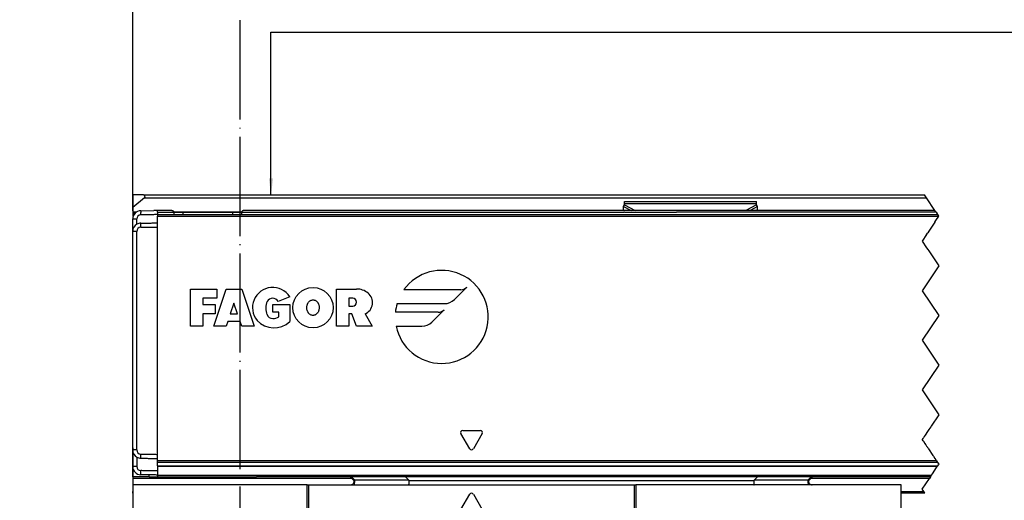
# Model space of a CAD drawing. Header units: millimetres. Extents: x -418 to 1850, y -684 to 1025.
# Tile 4 of 59: x -317 to -197, y 23 to 82. Entities that reach past the tile are written whole.
import ezdxf

# ---------------------------------------------------------------- set-up
doc = ezdxf.new("R2010")
doc.units = ezdxf.units.MM
doc.linetypes.add('DOT_CENTER', pattern=[14, 12, -1, 0, -1])
doc.layers.add('1', color=7, linetype='Continuous')
doc.styles.add('CONVERTER_12', font='txt.shx', dxfattribs={"width": 0.9})
doc.dimstyles.new('ME10_DIM_24', dxfattribs={"dimtxt": 2, "dimasz": 2, "dimexe": 1, "dimexo": 1, "dimgap": 1, "dimtad": 1, "dimdsep": 46, "dimtxsty": 'CONVERTER_12', "dimsah": 1, "dimcen": 0.09, "dimclrd": 2, "dimclre": 2, "dimclrt": 2, "dimadec": 0, "dimazin": 0, "dimtfac": 1, "dimtdec": 4, "dimtix": 1, "dimtmove": 0, "dimatfit": 3, "dimfxl": 1, "dimtolj": 1, "dimtzin": 0, "dimarcsym": 0})
doc.dimstyles.new('ME10_DIM_29', dxfattribs={"dimtxt": 2, "dimasz": 2, "dimexe": 1, "dimexo": 1, "dimgap": 1, "dimtad": 1, "dimdsep": 46, "dimtxsty": 'CONVERTER_12', "dimsah": 1, "dimcen": 0.09, "dimclrd": 2, "dimclre": 2, "dimclrt": 2, "dimadec": 0, "dimazin": 0, "dimtol": 1, "dimtp": 0.4, "dimtm": 0.4, "dimtfac": 0.75, "dimtdec": 0, "dimtix": 1, "dimtmove": 0, "dimatfit": 3, "dimfxl": 1, "dimtolj": 1, "dimtzin": 0, "dimarcsym": 0})
doc.dimstyles.get("Standard").update_dxf_attribs({"dimtxt": 0.18, "dimasz": 0.18, "dimexe": 0.18, "dimexo": 0.0625, "dimgap": 0.09, "dimtad": 0, "dimtih": 1, "dimtoh": 1, "dimdec": 4, "dimzin": 0, "dimdsep": 46, "dimtxsty": 'Standard', "dimcen": 0.09, "dimadec": 0, "dimazin": 0, "dimtfac": 1, "dimtdec": 4, "dimtofl": 0, "dimtmove": 0, "dimatfit": 3, "dimfxl": 1, "dimtolj": 1, "dimtzin": 0, "dimarcsym": 0})

# ---------------------------------------------------------------- blocks, each defined once
blk = doc.blocks.new('B-B__16', base_point=(-290.14, 4.2))
at = {"layer": '1', "color": 2, "linetype": 'DOT_CENTER'}
blk.add_line((-289.89, -29.24), (-289.89, 102.45), dxfattribs=at)
blk = doc.blocks.new('CABEZA_RANURADA_REGLA_SV2__18', base_point=(-302.89, 4.15))
at = {"color": 7, "linetype": 'Continuous'}
for p, q in [((-276.58, 26.25), (-276.1, 25.76)), ((-269.89, 26.25), (-269.49, 25.84)), ((-227.7, 25.84), (-227.3, 26.25)), ((-221.11, 25.76), (-220.62, 26.25)), ((-281.76, 25.25), (-302.89, 25.25)), ((-302.89, 25.25), (-302.89, 24.45)), ((-281.76, 4.45), (-281.76, 25.25)), ((-281.76, 25.25), (-281.59, 25.25)), ((-281.59, 4.15), (-281.59, 25.25)), ((-281.59, 25.25), (-276.52, 25.25)), ((-276.52, 25.25), (-276.11, 25.25)), ((-276.11, 25.25), (-269.49, 25.25)), ((-269.49, 25.25), (-242.19, 25.25)), ((-242.19, 25.25), (-242.19, 4.15)), ((-242.19, 25.25), (-242.02, 25.25)), ((-242.02, 25.25), (-242.02, 4.45)), ((-227.7, 25.25), (-242.02, 25.25)), ((-221.1, 25.25), (-227.7, 25.25)), ((-220.68, 25.25), (-221.1, 25.25)), ((-209.89, 25.25), (-220.68, 25.25)), ((-209.89, 4.45), (-209.89, 25.25)), ((-302.89, 24.25), (-302.89, 24.45)), ((-302.89, 24.25), (-302.89, 4.45)), ((-263.17, 22.28), (-262.11, 24.13)), ((-261.67, 24.13), (-260.61, 22.28)), ((-262.96, 21.9), (-260.82, 21.9)), ((-295.84, 16.25), (-293.73, 19.9)), ((-293.73, 19.9), (-286.05, 19.9)), ((-286.05, 19.9), (-283.94, 16.25)), ((-239.84, 16.25), (-237.73, 19.9)), ((-237.73, 19.9), (-230.05, 19.9)), ((-230.05, 19.9), (-228.19, 16.68)), ((-291.89, 18.55), (-287.89, 18.55)), ((-235.89, 18.55), (-231.89, 18.55)), ((-228.19, 15.83), (-228.19, 16.68)), ((-293.73, 12.6), (-295.84, 16.25)), ((-283.94, 16.25), (-286.05, 12.6)), ((-237.73, 12.6), (-239.84, 16.25)), ((-228.19, 15.83), (-230.05, 12.6)), ((-287.89, 13.95), (-291.89, 13.95)), ((-231.89, 13.95), (-235.89, 13.95)), ((-286.05, 12.6), (-293.73, 12.6)), ((-230.05, 12.6), (-237.73, 12.6)), ((-302.89, 4.15), (-302.89, 4.45)), ((-302.89, 4.45), (-281.76, 4.45)), ((-302.89, 4.15), (-281.59, 4.15)), ((-281.76, 4.45), (-281.59, 4.15)), ((-281.59, 4.15), (-242.19, 4.15)), ((-242.19, 4.15), (-242.02, 4.45)), ((-209.89, 4.15), (-242.19, 4.15)), ((-209.89, 4.45), (-242.02, 4.45)), ((-209.89, 4.45), (-209.89, 4.15))]:
    blk.add_line(p, q, dxfattribs=at)
at = {"color": 3, "linetype": 'Continuous'}
for p, q in [((-276.42, 26.25), (-276.02, 25.84)), ((-221.19, 25.84), (-220.78, 26.25)), ((-269.49, 25.84), (-276.02, 25.84)), ((-227.75, 25.75), (-269.44, 25.75)), ((-221.19, 25.84), (-227.7, 25.84)), ((-221.11, 25.76), (-221.19, 25.84)), ((-296.7, 16.25), (-294.16, 20.65)), ((-285.62, 20.65), (-294.16, 20.65)), ((-285.62, 20.65), (-283.08, 16.25)), ((-240.7, 16.25), (-238.16, 20.65)), ((-229.62, 20.65), (-238.16, 20.65)), ((-229.62, 20.65), (-227.44, 16.88)), ((-227.44, 15.62), (-227.44, 16.88)), ((-294.16, 11.85), (-296.7, 16.25)), ((-283.08, 16.25), (-285.62, 11.85)), ((-238.16, 11.85), (-240.7, 16.25)), ((-227.44, 15.62), (-229.62, 11.85)), ((-294.16, 11.85), (-285.62, 11.85)), ((-238.16, 11.85), (-229.62, 11.85))]:
    blk.add_line(p, q, dxfattribs=at)
at = {"color": 7, "linetype": 'Continuous'}
for centre, radius, start, end in [((-269.57, 25.74), 0.131, 3.7675, 48.9854), ((-227.62, 25.74), 0.13, 131.0124, 176.2306), ((-261.89, 24), 0.25, 30, 150), ((-262.96, 22.15), 0.25, 150, 270.0299), ((-260.82, 22.15), 0.25, 270, 30), ((-291.89, 16.25), 2.3, 90, 270), ((-287.89, 16.25), 2.3, 270, 90), ((-235.89, 16.25), 2.3, 90, 270), ((-231.89, 16.25), 2.3, 270, 90)]:
    blk.add_arc(centre, radius, start, end, dxfattribs=at)
for points, knots in [([(-276.52, 25.25), (-276.5, 25.26), (-276.43, 25.27), (-276.32, 25.32), (-276.2, 25.42), (-276.12, 25.54), (-276.08, 25.65), (-276.08, 25.73), (-276.09, 25.75), (-276.1, 25.76)], [0, 0, 0, 0, 0.0799501, 0.2081288, 0.3719827, 0.5223503, 0.6581872, 0.7092592, 0.7463686, 0.7463686, 0.7463686, 0.7463686]), ([(-221.11, 25.76), (-221.12, 25.74), (-221.14, 25.69), (-221.11, 25.6), (-221.06, 25.5), (-220.99, 25.4), (-220.89, 25.32), (-220.77, 25.27), (-220.71, 25.26), (-220.68, 25.25)], [0, 0, 0, 0, 0.0629448, 0.1762854, 0.2663264, 0.380793, 0.5395811, 0.6653882, 0.745842, 0.745842, 0.745842, 0.745842]), ([(-293.73, 19.9), (-293.75, 19.94), (-293.79, 20), (-293.85, 20.11), (-293.92, 20.23), (-293.99, 20.36), (-294.07, 20.5), (-294.13, 20.6), (-294.16, 20.65)], [0, 0, 0, 0, 0.1174017, 0.2348035, 0.3762485, 0.5111944, 0.688299, 0.8660254, 0.8660254, 0.8660254, 0.8660254]), ([(-286.05, 19.9), (-286.03, 19.94), (-285.99, 20), (-285.93, 20.11), (-285.86, 20.23), (-285.79, 20.36), (-285.71, 20.5), (-285.65, 20.6), (-285.62, 20.65)], [0, 0, 0, 0, 0.1174017, 0.2348035, 0.3762485, 0.5111944, 0.688299, 0.8660254, 0.8660254, 0.8660254, 0.8660254]), ([(-237.73, 19.9), (-237.75, 19.94), (-237.79, 20), (-237.85, 20.11), (-237.92, 20.23), (-237.99, 20.36), (-238.07, 20.5), (-238.13, 20.6), (-238.16, 20.65)], [0, 0, 0, 0, 0.1174017, 0.2348035, 0.3762485, 0.5111944, 0.688299, 0.8660254, 0.8660254, 0.8660254, 0.8660254]), ([(-230.05, 19.9), (-230.03, 19.94), (-229.99, 20), (-229.93, 20.11), (-229.86, 20.23), (-229.79, 20.36), (-229.71, 20.5), (-229.65, 20.6), (-229.62, 20.65)], [0, 0, 0, 0, 0.1174017, 0.2348035, 0.3762485, 0.5111944, 0.688299, 0.8660254, 0.8660254, 0.8660254, 0.8660254]), ([(-228.19, 16.68), (-228.15, 16.69), (-228.08, 16.71), (-227.97, 16.74), (-227.85, 16.77), (-227.72, 16.81), (-227.58, 16.84), (-227.49, 16.87), (-227.44, 16.88)], [0, 0, 0, 0, 0.1116714, 0.2233428, 0.3601608, 0.474332, 0.6284798, 0.7764571, 0.7764571, 0.7764571, 0.7764571]), ([(-295.84, 16.25), (-295.88, 16.25), (-295.95, 16.25), (-296.08, 16.25), (-296.21, 16.25), (-296.36, 16.25), (-296.53, 16.25), (-296.64, 16.25), (-296.7, 16.25)], [0, 0, 0, 0, 0.1174017, 0.2348035, 0.3762485, 0.5111944, 0.688299, 0.8660254, 0.8660254, 0.8660254, 0.8660254]), ([(-283.94, 16.25), (-283.9, 16.25), (-283.83, 16.25), (-283.7, 16.25), (-283.57, 16.25), (-283.42, 16.25), (-283.25, 16.25), (-283.14, 16.25), (-283.08, 16.25)], [0, 0, 0, 0, 0.1174017, 0.2348035, 0.3762485, 0.5111944, 0.688299, 0.8660254, 0.8660254, 0.8660254, 0.8660254]), ([(-239.84, 16.25), (-239.88, 16.25), (-239.95, 16.25), (-240.08, 16.25), (-240.21, 16.25), (-240.36, 16.25), (-240.53, 16.25), (-240.64, 16.25), (-240.7, 16.25)], [0, 0, 0, 0, 0.1174017, 0.2348035, 0.3762485, 0.5111944, 0.688299, 0.8660254, 0.8660254, 0.8660254, 0.8660254]), ([(-228.19, 15.83), (-228.15, 15.82), (-228.08, 15.8), (-227.97, 15.77), (-227.85, 15.73), (-227.72, 15.7), (-227.58, 15.66), (-227.49, 15.64), (-227.44, 15.62)], [0, 0, 0, 0, 0.1116714, 0.2233428, 0.3601608, 0.474332, 0.6284798, 0.7764571, 0.7764571, 0.7764571, 0.7764571]), ([(-293.73, 12.6), (-293.75, 12.57), (-293.79, 12.5), (-293.85, 12.39), (-293.92, 12.28), (-293.99, 12.15), (-294.07, 12.01), (-294.13, 11.9), (-294.16, 11.85)], [0, 0, 0, 0, 0.1174017, 0.2348035, 0.3762485, 0.5111944, 0.688299, 0.8660254, 0.8660254, 0.8660254, 0.8660254]), ([(-286.05, 12.6), (-286.03, 12.57), (-285.99, 12.5), (-285.93, 12.39), (-285.86, 12.28), (-285.79, 12.15), (-285.71, 12.01), (-285.65, 11.9), (-285.62, 11.85)], [0, 0, 0, 0, 0.1174017, 0.2348035, 0.3762485, 0.5111944, 0.688299, 0.8660254, 0.8660254, 0.8660254, 0.8660254]), ([(-237.73, 12.6), (-237.75, 12.57), (-237.79, 12.5), (-237.85, 12.39), (-237.92, 12.28), (-237.99, 12.15), (-238.07, 12.01), (-238.13, 11.9), (-238.16, 11.85)], [0, 0, 0, 0, 0.1174017, 0.2348035, 0.3762485, 0.5111944, 0.688299, 0.8660254, 0.8660254, 0.8660254, 0.8660254]), ([(-230.05, 12.6), (-230.03, 12.57), (-229.99, 12.5), (-229.93, 12.39), (-229.86, 12.28), (-229.79, 12.15), (-229.71, 12.01), (-229.65, 11.9), (-229.62, 11.85)], [0, 0, 0, 0, 0.1174017, 0.2348035, 0.3762485, 0.5111944, 0.688299, 0.8660254, 0.8660254, 0.8660254, 0.8660254])]:
    blk.add_open_spline(points, degree=3, knots=knots, dxfattribs=at)
at = {"color": 3, "linetype": 'Continuous'}
for points, knots in [([(-276.11, 25.25), (-276.09, 25.27), (-276.04, 25.35), (-276.03, 25.53), (-276.02, 25.67), (-276.02, 25.75)], [0, 0, 0, 0, 0.0824126, 0.2648018, 0.5173879, 0.5173879, 0.5173879, 0.5173879]), ([(-276.1, 25.76), (-276.1, 25.76), (-276.09, 25.77), (-276.07, 25.79), (-276.05, 25.81), (-276.03, 25.83), (-276.02, 25.84)], [0, 0, 0, 0, 0.0039025, 0.0312198, 0.0674544, 0.1118631, 0.1118631, 0.1118631, 0.1118631]), ([(-276.02, 25.75), (-276.02, 25.77), (-276.02, 25.8), (-276.02, 25.83), (-276.02, 25.84)], [0, 0, 0, 0, 0.04513531, 0.08991447, 0.08991447, 0.08991447, 0.08991447]), ([(-269.49, 25.25), (-269.48, 25.26), (-269.47, 25.28), (-269.46, 25.33), (-269.45, 25.43), (-269.44, 25.57), (-269.44, 25.69), (-269.44, 25.75)], [0, 0, 0, 0, 0.0224627, 0.0749192, 0.1523006, 0.3170744, 0.5058411, 0.5058411, 0.5058411, 0.5058411]), ([(-227.75, 25.75), (-227.75, 25.69), (-227.75, 25.57), (-227.74, 25.44), (-227.73, 25.36), (-227.72, 25.32), (-227.72, 25.28), (-227.71, 25.26), (-227.7, 25.25)], [0, 0, 0, 0, 0.1884254, 0.3535408, 0.3863459, 0.4361665, 0.4822816, 0.5057717, 0.5057717, 0.5057717, 0.5057717]), ([(-221.19, 25.84), (-221.19, 25.83), (-221.19, 25.8), (-221.19, 25.77), (-221.19, 25.75)], [0, 0, 0, 0, 0.0445447, 0.08944002, 0.08944002, 0.08944002, 0.08944002]), ([(-221.19, 25.75), (-221.18, 25.67), (-221.18, 25.53), (-221.17, 25.35), (-221.11, 25.27), (-221.1, 25.25)], [0, 0, 0, 0, 0.2525828, 0.4349399, 0.5172123, 0.5172123, 0.5172123, 0.5172123])]:
    blk.add_open_spline(points, degree=3, knots=knots, dxfattribs=at)
at = {"layer": '1', "color": 2, "linetype": 'DOT_CENTER'}
for p, q in [((-289.89, 21.9), (-289.89, 14.25)), ((-291.89, 12.95), (-291.89, 19.55)), ((-287.89, 12.95), (-287.89, 19.55)), ((-235.89, 12.95), (-235.89, 19.55)), ((-233.89, 12.6), (-233.89, 19.9)), ((-231.89, 12.95), (-231.89, 19.55)), ((-295.19, 16.25), (-284.59, 16.25)), ((-239.19, 16.25), (-228.59, 16.25))]:
    blk.add_line(p, q, dxfattribs=at)
blk = doc.blocks.new('SOPORTE_SV2__19', base_point=(-302.89, 24.25))
at = {"color": 7, "linetype": 'Continuous'}
for p, q in [((-302.89, 60.35), (-302.89, 58.8)), ((-301.59, 60.35), (-302.89, 60.35)), ((-301.46, 59.99), (-302.89, 58.8)), ((-301.59, 60.35), (-207.08, 60.35)), ((-302.89, 58.8), (-302.89, 58.29)), ((-243.5, 58.92), (-243.39, 59.13)), ((-243.49, 58.45), (-243.5, 58.92)), ((-243.39, 59.3), (-243.39, 59.52)), ((-243.39, 59.52), (-227.39, 59.52)), ((-243.39, 59.13), (-243.39, 59.3)), ((-227.39, 59.3), (-227.39, 59.52)), ((-227.39, 59.13), (-227.39, 59.3)), ((-227.28, 58.92), (-227.39, 59.13)), ((-227.29, 58.45), (-227.28, 58.92)), ((-302.89, 58.29), (-302.89, 58.25)), ((-302.89, 58.25), (-302.89, 58.05)), ((-302.89, 58.25), (-302.45, 58.25)), ((-302.89, 58.05), (-302.89, 57.75)), ((-302.89, 57.75), (-302.83, 57.75)), ((-297.86, 58.25), (-296.83, 58.25)), ((-296.83, 58.25), (-296.79, 58.25)), ((-296.79, 58.25), (-290.79, 58.25)), ((-290.79, 58.25), (-289.72, 58.25)), ((-302.89, 53.55), (-302.89, 53.75)), ((-302.89, 30.95), (-302.89, 53.55)), ((-302.89, 29.49), (-302.89, 30.75)), ((-302.89, 27.49), (-302.89, 29.49)), ((-302.89, 26.25), (-302.89, 27.49)), ((-302.89, 26.25), (-302.89, 26.05)), ((-300.89, 26.25), (-302.89, 26.25)), ((-300.89, 26.25), (-300.89, 26.47)), ((-300.89, 26.25), (-299.89, 26.25)), ((-299.89, 26.25), (-287.89, 26.25)), ((-206.35, 26.25), (-287.89, 26.25)), ((-302.89, 26.05), (-302.89, 25.25)), ((-302.89, 25.25), (-302.89, 24.45)), ((-302.89, 24.25), (-302.89, 24.45)), ((-207.02, 24.25), (-209.89, 24.25))]:
    blk.add_line(p, q, dxfattribs=at)
at = {"color": 3, "linetype": 'Continuous'}
for p, q in [((-301.46, 59.99), (-206.85, 59.99)), ((-243.5, 58.92), (-242.59, 58.45)), ((-243.39, 59.3), (-227.39, 59.3)), ((-243.39, 59.13), (-242.08, 58.45)), ((-227.39, 59.13), (-228.7, 58.45)), ((-227.28, 58.92), (-228.19, 58.45)), ((-302.89, 58.29), (-302.37, 58.29)), ((-302.67, 58.05), (-302.89, 58.05)), ((-299.89, 58.25), (-298.79, 58.25)), ((-298.79, 58.25), (-297.86, 58.25)), ((-297.87, 58.29), (-289.71, 58.29)), ((-289.72, 58.25), (-288.79, 58.25)), ((-288.79, 58.25), (-243.48, 58.25)), ((-243.36, 58.25), (-243.48, 58.25)), ((-243.36, 58.25), (-237.08, 58.25)), ((-276.38, 26.05), (-302.89, 26.05)), ((-206.49, 26.05), (-220.82, 26.05)), ((-209.89, 24.45), (-207.15, 24.45))]:
    blk.add_line(p, q, dxfattribs=at)
at = {"color": 2, "linetype": 'DOT_CENTER'}
for p, q in [((-206.85, 59.99), (-207.08, 60.35)), ((-205.82, 58.45), (-206.85, 59.99)), ((-205.72, 58.29), (-205.82, 58.45)), ((-205.69, 57.25), (-205.35, 57.75)), ((-205.68, 58.25), (-205.55, 58.05)), ((-205.82, 57.05), (-206.55, 55.95)), ((-206.82, 55.55), (-207.35, 54.75)), ((-206.82, 55.55), (-206.69, 55.75)), ((-206.55, 55.95), (-206.69, 55.75)), ((-207.35, 54.75), (-206.82, 53.95)), ((-206.68, 53.75), (-206.55, 53.55)), ((-206.55, 53.55), (-205.35, 51.75)), ((-205.35, 51.75), (-207.35, 48.75)), ((-207.35, 48.75), (-205.35, 45.75)), ((-205.35, 45.75), (-207.35, 42.75)), ((-207.35, 42.75), (-205.35, 39.75)), ((-205.35, 39.75), (-207.35, 36.75)), ((-207.35, 36.75), (-205.35, 33.75)), ((-205.35, 33.75), (-206.28, 32.36)), ((-206.33, 32.29), (-206.55, 31.96)), ((-206.28, 32.36), (-206.33, 32.29)), ((-207.11, 31.12), (-207.22, 30.95)), ((-207, 31.28), (-207.11, 31.12)), ((-206.71, 31.72), (-207, 31.28)), ((-206.55, 31.96), (-206.71, 31.72)), ((-207.25, 30.59), (-207.35, 30.75)), ((-207.22, 30.55), (-207.25, 30.59)), ((-207.22, 30.55), (-207.2, 30.52)), ((-207.2, 30.52), (-207.18, 30.49)), ((-207.18, 30.49), (-207.14, 30.43)), ((-207.14, 30.43), (-207.07, 30.32)), ((-207.07, 30.32), (-206.92, 30.11)), ((-206.92, 30.11), (-206.82, 29.95)), ((-206.82, 29.95), (-206.73, 29.81)), ((-206.73, 29.81), (-206.7, 29.77)), ((-206.7, 29.77), (-206.68, 29.74)), ((-206.68, 29.74), (-206.65, 29.69)), ((-206.65, 29.69), (-206.61, 29.64)), ((-206.61, 29.64), (-206.07, 28.82)), ((-206.07, 28.82), (-206.01, 28.73)), ((-206.01, 28.73), (-205.83, 28.46)), ((-205.83, 28.46), (-205.72, 28.3)), ((-205.72, 28.3), (-205.65, 28.19)), ((-205.65, 28.19), (-205.62, 28.16)), ((-205.62, 28.16), (-205.5, 27.98)), ((-205.61, 27.36), (-205.5, 27.54)), ((-205.5, 27.98), (-205.49, 27.96)), ((-205.5, 27.54), (-205.48, 27.56)), ((-205.49, 27.96), (-205.35, 27.75)), ((-205.48, 27.56), (-205.4, 27.68)), ((-205.39, 27.69), (-205.4, 27.68)), ((-205.35, 27.75), (-205.39, 27.69)), ((-206.35, 26.25), (-206.49, 26.05)), ((-206.35, 26.25), (-206.28, 26.37)), ((-206.28, 26.37), (-206.22, 26.45)), ((-206.22, 26.45), (-206.12, 26.59)), ((-206.12, 26.59), (-205.61, 27.36)), ((-207.35, 24.75), (-206.49, 26.05)), ((-207.15, 24.45), (-207.35, 24.75)), ((-207.02, 24.25), (-207.15, 24.45))]:
    blk.add_line(p, q, dxfattribs=at)
at = {"color": 7, "linetype": 'Continuous'}
blk.add_arc((-301.59, 60.15), 0.2, 310, 90, dxfattribs=at)
blk = doc.blocks.new('REGLA_SV2-1140__20', base_point=(-302.89, 26.25))
at = {"color": 7, "linetype": 'Continuous'}
for p, q in [((-301.91, 58.42), (-300.31, 58.45)), ((-299.89, 58.25), (-299.89, 58.45)), ((-298.89, 58.45), (-299.89, 58.45)), ((-298.15, 58.45), (-298.89, 58.45)), ((-205.82, 58.45), (-289.43, 58.45)), ((-302.89, 55.92), (-302.89, 57.42)), ((-299.89, 58.25), (-299.89, 57.95)), ((-299.89, 57.95), (-205.49, 57.96)), ((-299.89, 57.95), (-299.89, 57.76)), ((-299.89, 56.95), (-299.89, 57.76)), ((-297.86, 58.25), (-296.83, 58.25)), ((-296.83, 58.25), (-296.79, 58.25)), ((-296.79, 58.25), (-290.79, 58.25)), ((-290.79, 58.25), (-289.72, 58.25)), ((-299.89, 56.45), (-299.89, 56.95)), ((-299.89, 28.95), (-299.89, 56.45)), ((-302.89, 53.75), (-302.89, 55.92)), ((-302.89, 53.55), (-302.89, 53.75)), ((-302.89, 30.95), (-302.89, 53.55)), ((-302.89, 30.75), (-302.89, 30.95)), ((-302.89, 29.49), (-302.89, 30.75)), ((-302.89, 27.49), (-302.89, 29.49)), ((-299.89, 28.45), (-299.89, 28.95)), ((-299.89, 28.16), (-299.89, 28.45)), ((-299.89, 27.98), (-299.89, 28.16)), ((-299.89, 27.56), (-299.89, 27.98)), ((-299.89, 27.56), (-299.89, 27.54)), ((-299.89, 27.54), (-299.89, 26.95)), ((-299.89, 27.54), (-205.5, 27.54)), ((-299.89, 26.95), (-299.89, 26.45)), ((-299.89, 26.45), (-299.89, 26.25)), ((-299.89, 26.25), (-287.89, 26.25)), ((-206.35, 26.25), (-287.89, 26.25))]:
    blk.add_line(p, q, dxfattribs=at)
at = {"color": 3, "linetype": 'Continuous'}
for p, q in [((-301.91, 58.42), (-301.91, 58.22)), ((-302.89, 57.42), (-302.39, 57.42)), ((-301.9, 57.92), (-301.91, 58.22)), ((-299.89, 58.25), (-298.79, 58.25)), ((-299.89, 57.76), (-205.36, 57.76)), ((-298.79, 58.25), (-297.86, 58.25)), ((-296.79, 57.96), (-296.79, 58.25)), ((-290.79, 57.96), (-290.79, 58.25)), ((-289.72, 58.25), (-288.79, 58.25)), ((-288.79, 58.25), (-243.48, 58.25)), ((-243.36, 58.25), (-243.48, 58.25)), ((-243.36, 58.25), (-237.08, 58.25)), ((-232.19, 58.25), (-237.08, 58.25)), ((-205.68, 58.25), (-232.19, 58.25)), ((-301.9, 56.42), (-301.91, 56.92)), ((-302.39, 55.92), (-302.89, 55.92)), ((-295.89, 44.45), (-295.89, 48.95)), ((-295.89, 48.95), (-292.7, 48.95)), ((-293.08, 44.45), (-291.58, 48.95)), ((-292.7, 48.95), (-292.7, 47.83)), ((-291.58, 48.95), (-289.7, 48.95)), ((-289.7, 48.95), (-288.2, 44.45)), ((-278.24, 48.95), (-275.8, 48.95)), ((-278.24, 44.45), (-278.24, 48.95)), ((-263.2, 48.87), (-270.06, 48.87)), ((-263.96, 47.67), (-262.46, 49.17)), ((-292.7, 47.83), (-294.39, 47.83)), ((-294.39, 47.83), (-294.39, 47.08)), ((-283.89, 48.01), (-285.29, 47.45)), ((-276.27, 47.83), (-276.74, 47.83)), ((-276.74, 47.83), (-276.74, 46.89)), ((-294.39, 47.08), (-292.89, 47.08)), ((-292.89, 47.08), (-292.89, 45.95)), ((-290.64, 47.26), (-291.08, 45.95)), ((-290.2, 45.95), (-290.64, 47.26)), ((-285.94, 46.14), (-285.95, 47.08)), ((-285.95, 47.08), (-283.88, 47.08)), ((-283.88, 47.08), (-283.88, 45.01)), ((-276.74, 46.89), (-276.27, 46.89)), ((-270.89, 47.18), (-265.16, 47.18)), ((-294.39, 45.95), (-294.39, 44.45)), ((-292.89, 45.95), (-294.39, 45.95)), ((-291.08, 45.95), (-290.2, 45.95)), ((-285.19, 46.14), (-285.94, 46.14)), ((-285.19, 45.58), (-285.19, 46.14)), ((-276.36, 45.95), (-276.74, 45.95)), ((-276.74, 45.95), (-276.74, 44.45)), ((-275.8, 44.45), (-276.36, 45.95)), ((-274.76, 45.95), (-273.93, 44.45)), ((-265.93, 46.14), (-271.1, 46.14)), ((-266.69, 44.94), (-265.19, 46.44)), ((-294.39, 44.45), (-295.89, 44.45)), ((-291.58, 44.45), (-293.08, 44.45)), ((-291.39, 45.01), (-291.58, 44.45)), ((-289.89, 45.01), (-291.39, 45.01)), ((-289.7, 44.45), (-289.89, 45.01)), ((-288.2, 44.45), (-289.7, 44.45)), ((-276.74, 44.45), (-278.24, 44.45)), ((-273.93, 44.45), (-275.8, 44.45)), ((-271.01, 44.45), (-267.89, 44.45)), ((-262.11, 29.63), (-263.17, 31.48)), ((-262.96, 31.85), (-260.82, 31.85)), ((-260.61, 31.48), (-261.67, 29.63)), ((-302.39, 29.49), (-302.89, 29.49)), ((-301.91, 28.49), (-301.9, 28.99)), ((-302.39, 27.49), (-302.89, 27.49)), ((-205.62, 28.16), (-299.89, 28.16)), ((-205.5, 27.98), (-299.89, 27.98)), ((-299.89, 27.56), (-205.48, 27.56)), ((-301.91, 26.49), (-301.9, 26.99)), ((-299.89, 26.45), (-206.22, 26.45))]:
    blk.add_line(p, q, dxfattribs=at)
at = {"color": 2, "linetype": 'DOT_CENTER'}
for p, q in [((-205.72, 58.29), (-205.82, 58.45)), ((-205.82, 57.05), (-205.69, 57.25)), ((-205.68, 58.25), (-205.72, 58.29)), ((-205.69, 57.25), (-205.35, 57.75)), ((-205.68, 58.25), (-205.55, 58.05)), ((-205.49, 57.96), (-205.55, 58.05)), ((-205.48, 57.95), (-205.49, 57.96)), ((-205.36, 57.76), (-205.48, 57.95)), ((-205.35, 57.75), (-205.36, 57.76)), ((-205.82, 57.05), (-206.55, 55.95)), ((-206.82, 55.55), (-207.35, 54.75)), ((-206.82, 55.55), (-206.69, 55.75)), ((-206.55, 55.95), (-206.69, 55.75)), ((-207.35, 54.75), (-206.82, 53.95)), ((-206.82, 53.95), (-206.68, 53.75)), ((-206.68, 53.75), (-206.55, 53.55)), ((-206.55, 53.55), (-205.35, 51.75)), ((-205.35, 51.75), (-207.35, 48.75)), ((-207.35, 48.75), (-205.35, 45.75)), ((-205.35, 45.75), (-207.35, 42.75)), ((-207.35, 42.75), (-205.35, 39.75)), ((-205.35, 39.75), (-207.35, 36.75)), ((-207.35, 36.75), (-205.35, 33.75)), ((-205.35, 33.75), (-206.28, 32.36)), ((-206.33, 32.29), (-206.55, 31.96)), ((-206.28, 32.36), (-206.33, 32.29)), ((-207.11, 31.12), (-207.22, 30.95)), ((-207, 31.28), (-207.11, 31.12)), ((-206.71, 31.72), (-207, 31.28)), ((-206.55, 31.96), (-206.71, 31.72)), ((-207.27, 30.87), (-207.35, 30.75)), ((-207.25, 30.59), (-207.35, 30.75)), ((-207.25, 30.91), (-207.27, 30.87)), ((-207.22, 30.95), (-207.25, 30.91)), ((-207.22, 30.55), (-207.25, 30.59)), ((-207.22, 30.55), (-207.2, 30.52)), ((-207.2, 30.52), (-207.18, 30.49)), ((-207.18, 30.49), (-207.14, 30.43)), ((-207.14, 30.43), (-207.07, 30.32)), ((-207.07, 30.32), (-206.92, 30.11)), ((-206.92, 30.11), (-206.82, 29.95)), ((-206.82, 29.95), (-206.73, 29.81)), ((-206.73, 29.81), (-206.7, 29.77)), ((-206.7, 29.77), (-206.68, 29.74)), ((-206.68, 29.74), (-206.65, 29.69)), ((-206.65, 29.69), (-206.61, 29.64)), ((-206.61, 29.64), (-206.07, 28.82)), ((-206.07, 28.82), (-206.01, 28.73)), ((-206.01, 28.73), (-205.83, 28.46)), ((-205.83, 28.46), (-205.72, 28.3)), ((-205.72, 28.3), (-205.65, 28.19)), ((-205.65, 28.19), (-205.62, 28.16)), ((-205.62, 28.16), (-205.5, 27.98)), ((-205.61, 27.36), (-205.5, 27.54)), ((-205.5, 27.98), (-205.49, 27.96)), ((-205.5, 27.54), (-205.48, 27.56)), ((-205.49, 27.96), (-205.35, 27.75)), ((-205.48, 27.56), (-205.4, 27.68)), ((-205.39, 27.69), (-205.4, 27.68)), ((-205.35, 27.75), (-205.39, 27.69)), ((-206.35, 26.25), (-206.28, 26.37)), ((-206.28, 26.37), (-206.22, 26.45)), ((-206.22, 26.45), (-206.12, 26.59)), ((-206.12, 26.59), (-205.61, 27.36))]:
    blk.add_line(p, q, dxfattribs=at)
at = {"color": 3, "linetype": 'Continuous'}
blk.add_circle((-281.07, 46.7), 2.44, dxfattribs=at)
at = {"color": 7, "linetype": 'Continuous'}
for centre, radius, start, end in [((-301.89, 57.42), 1, 91, 180), ((-301.89, 57.42), 0.5, 91.6289, 179.9962), ((-301.89, 55.92), 1, 120.005, 180), ((-301.89, 55.92), 1, 91, 120.005), ((-301.89, 55.92), 0.5, 91.6288, 179.9959), ((-301.89, 29.49), 1, 180, 239.995), ((-301.89, 29.49), 0.5, 180.0041, 268.3712), ((-301.89, 29.49), 1, 239.995, 269), ((-301.89, 27.49), 1, 180, 269), ((-301.89, 27.49), 0.5, 180.0039, 268.3708)]:
    blk.add_arc(centre, radius, start, end, dxfattribs=at)
at = {"color": 3, "linetype": 'Continuous'}
for centre, radius, start, end in [((-265.5, 45.58), 5.63, 191.537, 144.197), ((-285.95, 46.7), 2.44, 32.579, 219.5977), ((-275.8, 46.75), 2.2, 50.7613, 90), ((-263.2, 49.91), 1.04, 270, 315), ((-285.95, 47.08), 0.752, 29.919, 150.081), ((-276.27, 47.36), 0.469, 270, 90), ((-275.35, 47.31), 1.48, 293.2767, 50.7613), ((-265.16, 48.87), 1.69, 270, 315), ((-284.82, 46.61), 1.97, 154.6231, 202.6199), ((-265.5, 45.58), 5.63, 163.4412, 174.2608), ((-285.94, 46.14), 0.75, 202.6199, 270), ((-285.94, 46.98), 1.59, 270, 298.0725), ((-265.93, 47.18), 1.04, 270, 315), ((-285.79, 47.06), 2.8, 223.129, 312.9833), ((-267.89, 46.14), 1.69, 270, 315), ((-262.96, 31.6), 0.25, 90, 210), ((-260.82, 31.6), 0.25, 330, 90), ((-261.89, 29.75), 0.25, 210, 330)]:
    blk.add_arc(centre, radius, start, end, dxfattribs=at)
at = {"color": 7, "linetype": 'Continuous'}
for points in [[(-299.89, 58.45), (-299.96, 58.45), (-300.1, 58.45), (-300.24, 58.45), (-300.31, 58.45)], [(-297.86, 57.96), (-297.86, 58.01), (-297.86, 58.11), (-297.86, 58.2), (-297.86, 58.25)], [(-289.72, 58.25), (-289.72, 58.2), (-289.72, 58.11), (-289.72, 58.01), (-289.72, 57.96)]]:
    blk.add_open_spline(points, degree=3, dxfattribs=at)
for points, knots in [([(-298.15, 58.45), (-298.12, 58.45), (-298.06, 58.44), (-297.97, 58.41), (-297.89, 58.35), (-297.87, 58.28), (-297.86, 58.25)], [0, 0, 0, 0, 0.090928, 0.1806192, 0.2896018, 0.3846964, 0.3846964, 0.3846964, 0.3846964]), ([(-289.43, 58.45), (-289.46, 58.45), (-289.52, 58.44), (-289.61, 58.41), (-289.69, 58.35), (-289.71, 58.28), (-289.72, 58.25)], [0, 0, 0, 0, 0.090928, 0.1806192, 0.2896018, 0.3846964, 0.3846964, 0.3846964, 0.3846964]), ([(-302.39, 56.78), (-302.39, 56.89), (-302.39, 57.1), (-302.39, 57.31), (-302.39, 57.42)], [0, 0, 0, 0, 0.3170095, 0.6340198, 0.6340198, 0.6340198, 0.6340198]), ([(-299.89, 57.95), (-300.06, 57.95), (-300.39, 57.94), (-300.89, 57.93), (-301.4, 57.93), (-301.74, 57.92), (-301.9, 57.92)], [0, 0, 0, 0, 0.500077, 1.000155, 1.508556, 2.014553, 2.014553, 2.014553, 2.014553]), ([(-301.91, 56.92), (-301.74, 56.92), (-301.4, 56.93), (-300.89, 56.93), (-300.39, 56.94), (-300.06, 56.95), (-299.89, 56.95)], [0, 0, 0, 0, 0.508802, 1.017605, 1.517682, 2.01776, 2.01776, 2.01776, 2.01776]), ([(-301.9, 56.42), (-301.74, 56.42), (-301.4, 56.43), (-300.89, 56.43), (-300.39, 56.44), (-300.06, 56.45), (-299.89, 56.45)], [0, 0, 0, 0, 0.505996, 1.014398, 1.514475, 2.014553, 2.014553, 2.014553, 2.014553]), ([(-302.39, 29.49), (-302.39, 31.69), (-302.39, 36.1), (-302.39, 42.7), (-302.39, 49.31), (-302.39, 53.71), (-302.39, 55.92)], [0, 0, 0, 0, 6.607471, 13.21494, 19.822409, 26.42988, 26.42988, 26.42988, 26.42988]), ([(-302.39, 28.62), (-302.39, 28.6), (-302.39, 28.55), (-302.39, 28.34), (-302.39, 27.99), (-302.39, 27.65), (-302.39, 27.49)], [0, 0, 0, 0, 0.067009, 0.134019, 0.634019, 1.13402, 1.13402, 1.13402, 1.13402]), ([(-301.9, 28.99), (-301.74, 28.98), (-301.4, 28.98), (-300.89, 28.97), (-300.39, 28.96), (-300.06, 28.96), (-299.89, 28.95)], [0, 0, 0, 0, 0.505996, 1.014398, 1.514475, 2.014553, 2.014553, 2.014553, 2.014553]), ([(-301.91, 28.49), (-301.74, 28.48), (-301.4, 28.48), (-300.89, 28.47), (-300.39, 28.46), (-300.06, 28.46), (-299.89, 28.45)], [0, 0, 0, 0, 0.508802, 1.017605, 1.517682, 2.01776, 2.01776, 2.01776, 2.01776]), ([(-299.89, 26.45), (-300.06, 26.46), (-300.39, 26.46), (-300.89, 26.47), (-301.4, 26.48), (-301.74, 26.48), (-301.91, 26.49)], [0, 0, 0, 0, 0.500077, 1.000155, 1.508957, 2.01776, 2.01776, 2.01776, 2.01776]), ([(-299.89, 26.95), (-300.06, 26.96), (-300.39, 26.96), (-300.89, 26.97), (-301.4, 26.98), (-301.74, 26.98), (-301.9, 26.99)], [0, 0, 0, 0, 0.502696, 1.000155, 1.508557, 2.014556, 2.014556, 2.014556, 2.014556])]:
    blk.add_open_spline(points, degree=3, knots=knots, dxfattribs=at)
at = {"color": 3, "linetype": 'Continuous'}
blk.add_open_spline([(-281.07, 47.64), (-281.08, 47.64), (-281.11, 47.64), (-281.17, 47.63), (-281.26, 47.61), (-281.35, 47.57), (-281.43, 47.53), (-281.5, 47.47), (-281.58, 47.4), (-281.64, 47.31), (-281.69, 47.23), (-281.74, 47.14), (-281.78, 47.01), (-281.81, 46.9), (-281.82, 46.79), (-281.82, 46.7), (-281.82, 46.59), (-281.8, 46.45), (-281.75, 46.3), (-281.69, 46.17), (-281.64, 46.08), (-281.58, 46.01), (-281.52, 45.94), (-281.42, 45.87), (-281.31, 45.81), (-281.19, 45.77), (-281.08, 45.76), (-280.96, 45.77), (-280.87, 45.8), (-280.78, 45.83), (-280.71, 45.87), (-280.63, 45.94), (-280.56, 46.01), (-280.5, 46.08), (-280.45, 46.17), (-280.39, 46.3), (-280.34, 46.46), (-280.32, 46.64), (-280.32, 46.81), (-280.35, 46.97), (-280.39, 47.11), (-280.43, 47.2), (-280.48, 47.27), (-280.52, 47.34), (-280.57, 47.4), (-280.65, 47.48), (-280.73, 47.54), (-280.83, 47.59), (-280.92, 47.62), (-281, 47.64), (-281.05, 47.64), (-281.06, 47.64), (-281.07, 47.64)], degree=3, knots=[0, 0, 0, 0, 0.034231, 0.07521, 0.197599, 0.299731, 0.376674, 0.456718, 0.566534, 0.704123, 0.7721, 0.873773, 1.004615, 1.162008, 1.22857, 1.321997, 1.437805, 1.572573, 1.744099, 1.885441, 1.994499, 2.066498, 2.15763, 2.281318, 2.429079, 2.526586, 2.65811, 2.75918, 2.887248, 2.947996, 3.029813, 3.13107, 3.251713, 3.321294, 3.42916, 3.570223, 3.742112, 3.922085, 4.100962, 4.277948, 4.4072, 4.514547, 4.597798, 4.653622, 4.738134, 4.849423, 4.980766, 5.061754, 5.162895, 5.281195, 5.298822, 5.316413, 5.316413, 5.316413, 5.316413], dxfattribs=at)
blk = doc.blocks.new('REGLA_SV2-1140mm__21', base_point=(-302.89, 4.15))
for name, p in [('SOPORTE_SV2__19', (-302.89, 24.25)), ('REGLA_SV2-1140__20', (-302.89, 26.25)), ('CABEZA_RANURADA_REGLA_SV2__18', (-302.89, 4.15))]:
    blk.add_blockref(name, p)
blk = doc.blocks.new('*D88')
at = {"layer": '1', "color": 2, "linetype": 'Continuous'}
for p, q in [((-302.89, 29.75), (-302.89, 21.52)), ((-302.89, 21.52), (-309.01, 8.89)), ((-309.01, 8.89), (-309.01, -22.81)), ((-302.89, 3.45), (-302.89, -22.81)), ((-316.56, -21.81), (-309.01, -21.81)), ((-309.01, -21.81), (-302.89, -21.81)), ((-302.89, -21.81), (-298.89, -21.81))]:
    blk.add_line(p, q, dxfattribs=at)
at = {"layer": '1', "color": 2}
for points in [[(-311.01, -22.07), (-311.01, -21.55), (-309.01, -21.81)], [(-300.89, -21.55), (-300.89, -22.07), (-302.89, -21.81)]]:
    blk.add_solid(points, dxfattribs=at)
at = {"layer": '1', "color": 2, "insert": (-316.56, -20.81), "char_height": 2, "attachment_point": 7, "rotation": 0.0001, "line_spacing_factor": 0.60024, "style": 'CONVERTER_12'}
blk.add_mtext('0', dxfattribs=at)
blk = doc.blocks.new('*D93')
at = {"layer": '1', "color": 2, "linetype": 'Continuous'}
for p, q in [((-302.89, 58.42), (-302.89, 92.26)), ((346.11, 58.42), (346.11, 92.26)), ((-302.89, 91.26), (346.11, 91.26))]:
    blk.add_line(p, q, dxfattribs=at)
at = {"layer": '1', "color": 2}
for points in [[(-300.89, 91.52), (-300.89, 90.99), (-302.89, 91.26)], [(344.11, 90.99), (344.11, 91.52), (346.11, 91.26)]]:
    blk.add_solid(points, dxfattribs=at)
at = {"layer": '1', "color": 2, "insert": (13.5, 92.26), "char_height": 2, "attachment_point": 7, "rotation": 0.0001, "line_spacing_factor": 0.60024, "style": 'CONVERTER_12'}
blk.add_mtext('\\C2;(CM+105)\\C2;\\H1.5;{\\Fgdt;`}0,4', dxfattribs=at)
blk = doc.blocks.new('Front1', base_point=(-215.39, 32.25))
at = {"layer": '1', "color": 2}
blk.add_solid([(-286.416, 62.348), (-285.889, 62.348), (-286.153, 60.348)], dxfattribs=at)
blk.add_blockref('REGLA_SV2-1140mm__21', (-302.89, 4.152))
at = {"layer": '1'}
blk.add_blockref('B-B__16', (-290.14, 4.202), dxfattribs=at)
dim = blk.add_linear_dim(base=(-302.89, 91.255), p1=(346.11, 57.417), p2=(-302.89, 57.417), text='(CM+105)', dimstyle='ME10_DIM_29', dxfattribs=at)
dim.commit()
dim.dimension.update_dxf_attribs({"geometry": '*D93', "text_midpoint": (21.61, 93.255), "text_rotation": 0.00014})
dim = blk.add_linear_dim(base=(-309.009420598, -21.808384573), p1=(-302.889999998, 4.452499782), p2=(-302.889999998, 30.747500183), dimstyle='ME10_DIM_24', dxfattribs=at)
dim.commit()
dim.dimension.update_dxf_attribs({"geometry": '*D88', "text_midpoint": (-315.960867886, -19.808384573), "text_rotation": 0.000138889})
at = {"layer": '1', "color": 2, "linetype": 'Continuous', "has_arrowhead": 0}
blk.add_leader([(-286.153, 60.348), (-286.153, 80.022), (9.656, 80.022)], dimstyle='Standard', dxfattribs=at)

msp = doc.modelspace()

# ---------------------------------------------------------------- block references
msp.add_blockref('Front1', (-215.39, 32.25))

doc.saveas('drawing.dxf')
